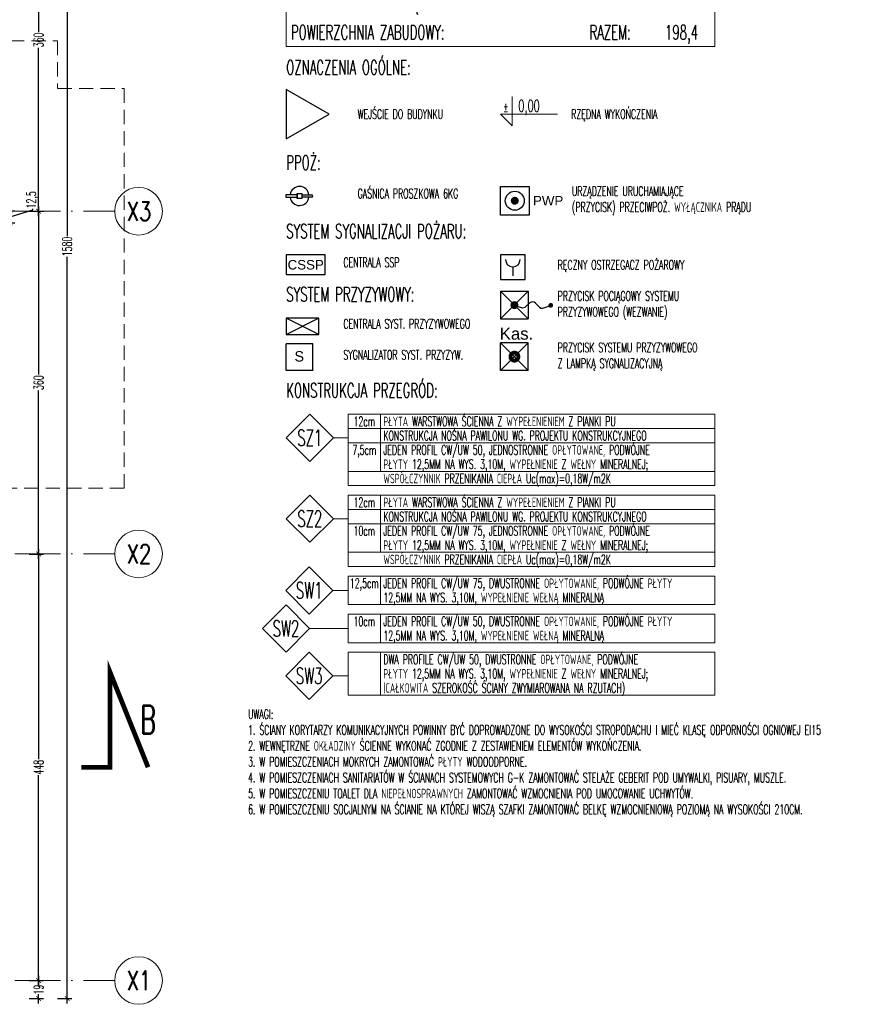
# Model space of a CAD drawing. Header units: millimetres. Extents: x -2074 to 12588, y -3630 to 101167.
# Tile 188 of 256: x 3388 to 4286, y 524 to 1558. Entities that reach past the tile are written whole.
import ezdxf
from ezdxf.enums import TextEntityAlignment as Align

# ---------------------------------------------------------------- set-up
doc = ezdxf.new("R2010")
doc.units = ezdxf.units.MM
for name, pattern in [('02 ST--2001-80$0$DASHED', [0.75, 0.5, -0.25]), ('ACAD_ISO10W100', [18, 12, -3, 0, -3]), ('CONTINOUS', [0])]:
    doc.linetypes.add(name, pattern=pattern)
for name, color, linetype, lineweight in [('SelinAr__ELEWACJA_mała arch', 1, 'Continuous', 20), ('SelinAr_BUD_opisy', 7, 'Continuous', 20), ('SelinAr_BUD_opisy pomieszczeń', 7, 'Continuous', 20), ('SelinAr_BUD_opisy ścian', 7, 'Continuous', 20), ('SelinAr_BUD_osie', 8, 'ACAD_ISO10W100', 18), ('SelinAr_BUD_posadzka', 7, 'Continuous', 20), ('SelinAr_BUD_wymiary', 7, 'Continuous', 18), ('SelinAr_BUD_ściany', 7, 'Continuous', 25), ('SelinAr_IE_ssp', 190, 'Continuous', 25), ('SelinAr_IE_system przyzywowy', 82, 'Continuous', 25), ('SelinAr_WYP_ppoż', 1, 'Continuous', 25)]:
    doc.layers.add(name, color=color, linetype=linetype, lineweight=lineweight)
doc.styles.add('A-SIMPLEX-F07', font='simplex.shx', dxfattribs={"width": 0.7})
doc.styles.add('Arch-Dim', font='romans.shx', dxfattribs={"width": 0.75})
doc.styles.add('ARIAL', font='arial.ttf')
doc.styles.add('R25', font='romans.shx', dxfattribs={"width": 0.7, "height": 2.5})
doc.styles.get("Standard").update_dxf_attribs({"font": 'arial.ttf'})
doc.styles.add('style1', font='romans.shx', dxfattribs={"width": 0.6})
doc.dimstyles.new('ISO-25 Ania', dxfattribs={"dimtxt": 10, "dimasz": 5, "dimexe": 5, "dimexo": 0.625, "dimtad": 0, "dimrnd": 0.01, "dimtxsty": 'style1', "dimblk": 'ARCHTICK', "dimcen": 5, "dimdle": 5, "dimadec": 0, "dimazin": 0, "dimtfac": 1, "dimtmove": 0, "dimatfit": 3, "dimldrblk": 'ARCHTICK', "dimfxl": 0, "dimarcsym": 0})

# ---------------------------------------------------------------- blocks, each defined once
blk = doc.blocks.new('*U304')
at = {"ltscale": 0.5}
for p, q in [((0, -60), (450, -60)), ((0, -120), (450, -120))]:
    blk.add_line(p, q, dxfattribs=at)
for points in [[(0, -120), (0, 0)], [(450, -120), (450, 0)]]:
    blk.add_lwpolyline(points)
at = {"ltscale": 0.2, "style": 'style1', "width": 0.6}
for s, p in [('POWIERZCHNIA NETTO BUDYNKU:', (5, -15)), ('(pow.użytkowa+pow.ruchu+pow.usługowa)', (5, -45)), ('POWIERZCHNIA WEWNĘTRZNA:', (5, -75)), ('POWIERZCHNIA ZABUDOWY:', (5, -105))]:
    blk.add_text(s, height=15, dxfattribs=at).set_placement(p, align=Align.MIDDLE_LEFT)
for p in [(340, -45), (340, -75), (340, -105)]:
    blk.add_text('RAZEM:', height=15, dxfattribs=at).set_placement(p, align=Align.MIDDLE_CENTER)
blk = doc.blocks.new('kota')
for p, q in [((0, 61.7), (0, 0)), ((-24.8, 24.8), (95.2, 24.8)), ((0, 0), (-24.8, 24.8))]:
    blk.add_line(p, q)
at = {"style": 'A-SIMPLEX-F07', "width": 0.7, "flags": 4}
for tag, height, p in [('+', 20, (-19.1, 57.2)), ('0.00', 25, (12.7, 59.2))]:
    blk.add_attdef(tag, text='', height=height, dxfattribs=at).set_placement(p, align=Align.TOP_LEFT)
blk = doc.blocks.new('FEH2001 - SYGNALIZATOR')
for p, q in [((274699.35, 11681.25), (274683.92, 11681.25)), ((274683.92, 11665.82), (274683.92, 11681.25)), ((274699.35, 11665.82), (274699.35, 11681.25)), ((274699.35, 11665.82), (274683.92, 11665.82))]:
    blk.add_line(p, q)
at = {"style": 'ARIAL'}
blk.add_text('S', height=6, dxfattribs=at).set_placement((274688.65, 11671.03))
at = {"flags": 1}
for tag, p in [('NAZWA', (274700.71, 11679.39)), ('PRĄD', (274700.93, 11676.51)), ('KOMUNIKAT', (274701.19, 11673.68))]:
    blk.add_attdef(tag, p, '', height=1.5, dxfattribs=at)
blk = doc.blocks.new('SYGNALIZATOR')
at = {"ltscale": 0.2}
blk.add_blockref('FEH2001 - SYGNALIZATOR', (-274683.92, -11681.25), dxfattribs=at)
at = {"flags": 1}
for tag, p in [('NAZWA', (17.36, -2.57)), ('NAPIĘCIEROBOCZE', (17.11, -7.96)), ('POBÓRPRĄDU', (17.14, -11.09)), ('KOMUNIKAT', (17.17, -14.65))]:
    blk.add_attdef(tag, p, '', height=1.5, dxfattribs=at)
blk = doc.blocks.new('FAP 2001 - PRZYCISK Z LAMPK¥')
at = {"ltscale": 0.5}
for p, q in [((274699.49, 11527.24), (274684.06, 11511.8)), ((274699.49, 11511.8), (274684.06, 11527.24)), ((274699.49, 11527.24), (274684.06, 11527.24)), ((274684.06, 11511.8), (274684.06, 11527.24)), ((274699.49, 11511.8), (274699.49, 11527.24)), ((274699.49, 11511.8), (274684.06, 11511.8))]:
    blk.add_line(p, q, dxfattribs=at)
at = {"const_width": 4.39}
blk.add_lwpolyline([(274691.78, 11520.62, 1), (274691.78, 11518.42, 1)], format="xyb", close=True, dxfattribs=at)
blk = doc.blocks.new('PRZYCISK Z LAMPKĄ')
at = {"lineweight": 9, "ltscale": 0.2}
blk.add_blockref('FAP 2001 - PRZYCISK Z LAMPK¥', (-274684.06, -11527.24), dxfattribs=at)
for tag, p, height, flags in [('NAZWA', (17.14, -1.66), 1.5, 1), ('NAPIĘCIEROBOCZE', (17.18, -4.28), 1.5, 1), ('POBÓRPRĄDU', (17.36, -7.12), 1.5, 1), ('Funkcja', (17.05, -8.36), 1.8, 12), ('KOMUNIKAT', (17.14, -10.4), 1.5, 1)]:
    blk.add_attdef(tag, p, '', height=height, dxfattribs=dict(flags=flags))
blk = doc.blocks.new('FAP3002 - W£¥CZNIK POCI¥GOWY')
at = {"ltscale": 0.5}
for p, q in [((274684.14, 11544.22), (274684.14, 11528.79)), ((274684.14, 11544.22), (274699.57, 11544.22)), ((274684.14, 11528.79), (274699.57, 11544.22)), ((274684.14, 11544.22), (274699.57, 11528.79)), ((274699.57, 11544.22), (274699.57, 11528.79)), ((274691.85, 11536.51), (274695.65, 11535.13)), ((274698.37, 11535.97), (274700.48, 11537.75)), ((274703.67, 11537.64), (274705.34, 11536)), ((274708.29, 11534.9), (274712.05, 11536.36)), ((274684.14, 11528.79), (274699.57, 11528.79))]:
    blk.add_line(p, q, dxfattribs=at)
for points, const_width in [([(274691.85, 11535.41, 1), (274691.85, 11537.6, 1)], 2.2), ([(274712.05, 11535.71, 1), (274712.05, 11537.02, 1)], 1.31)]:
    blk.add_lwpolyline(points, format="xyb", close=True, dxfattribs=dict(const_width=const_width))
for centre, start, end in [((274696.46, 11537.35), 250.0631, 324.1861), ((274702.01, 11535.95), 45.5514, 130.269), ((274707.43, 11537.1), 207.738, 291.3291)]:
    blk.add_arc(centre, 2.36, start, end, dxfattribs=at)
blk = doc.blocks.new('WYŁĄCZNIK POCIĄGOWY')
at = {"lineweight": 9, "ltscale": 0.2}
blk.add_blockref('FAP3002 - W£¥CZNIK POCI¥GOWY', (-274684.14, -11544.22), dxfattribs=at)
at = {"flags": 1}
for tag, p in [('NAZWA', (31.86, -1.68)), ('KOMUNIKAT', (32.02, -12.19))]:
    blk.add_attdef(tag, p, '', height=1.5, dxfattribs=at)
blk = doc.blocks.new('EQWEQW')
at = {"layer": 'SelinAr_BUD_opisy ścian', "ltscale": 5}
blk.add_lwpolyline([(14219.3, 15.2), (14244, 40), (14219.3, 64.7), (14194.5, 40)], close=True, dxfattribs=at)
blk = doc.blocks.new('FSDFSD')
at = {"layer": 'SelinAr_BUD_opisy'}
blk.add_blockref('EQWEQW', (-4231.6, 110643.6), dxfattribs=at)
at = {"layer": 'SelinAr_BUD_opisy ścian', "ltscale": 0.2, "style": 'style1', "width": 0.6}
blk.add_text('SW1', height=17, dxfattribs=at).set_placement((9987.6, 110683.6), align=Align.MIDDLE_CENTER)
blk = doc.blocks.new('ERRWERWE')
at = {"layer": 'SelinAr_BUD_opisy'}
blk.add_blockref('EQWEQW', (-10400.9, 400.2), dxfattribs=at)
at = {"layer": 'SelinAr_BUD_opisy ścian', "ltscale": 0.2, "style": 'style1', "width": 0.6}
blk.add_text('SW2', height=17, dxfattribs=at).set_placement((3818.3, 440.2), align=Align.MIDDLE_CENTER)
blk = doc.blocks.new('ROP')
blk.add_line((21.5, 22.2), (21.5, 6.5))
blk.add_lwpolyline([(43, 43), (0, 43), (0, 0), (43, 0)], close=True)
blk.add_arc((21.5, 35.1), 12.9, 180, 0)
at = {"style": 'R25', "width": 0.7, "flags": 4}
blk.add_attdef('11', (-5.6, 51, -39.5), '', height=25, dxfattribs=at)
blk = doc.blocks.new('eweqweqw')
for p, q in [((19404, -26153.6), (19415.5, -26153.6)), ((19404, -26156.6), (19404, -26153.6)), ((19415.5, -26152.6), (19420.5, -26152.6)), ((19415.5, -26157.6), (19415.5, -26152.6)), ((19415.5, -26153.6), (19415.5, -26156.6)), ((19420.5, -26152.6), (19420.5, -26157.6)), ((19420.5, -26153.9), (19430.8, -26153.9)), ((19415.5, -26156.6), (19404, -26156.6)), ((19420.5, -26157.6), (19415.5, -26157.6)), ((19430.8, -26156.3), (19420.5, -26156.3))]:
    blk.add_line(p, q)
for centre, radius, start, end in [((19418, -26155.1), 10, 6.8921, 171.3731), ((19430.8, -26155.1), 1.2, 270, 90), ((19418, -26155.1), 10, 188.6269, 353.1079)]:
    blk.add_arc(centre, radius, start, end)
blk = doc.blocks.new('*U624')
at = {"ltscale": 4}
blk.add_line((-50, 0), (1785.4, 0), dxfattribs=at)
at = {"linetype": 'CONTINOUS'}
blk.add_circle((1810.4, 0), 25, dxfattribs=at)
at = {"linetype": 'ByBlock', "style": 'Arch-Dim', "width": 0.75}
blk.add_text('X3', height=20, dxfattribs=at).set_placement((1810.8, 0), align=Align.MIDDLE)
blk = doc.blocks.new('*U622')
at = {"ltscale": 4}
blk.add_line((-50, 0), (1785.4, 0), dxfattribs=at)
at = {"linetype": 'CONTINOUS'}
blk.add_circle((1810.4, 0), 25, dxfattribs=at)
at = {"linetype": 'ByBlock', "style": 'Arch-Dim', "width": 0.75}
blk.add_text('X1', height=20, dxfattribs=at).set_placement((1810.7, 0), align=Align.MIDDLE)
blk = doc.blocks.new('*U623')
at = {"ltscale": 4}
blk.add_line((-50, 0), (1785.4, 0), dxfattribs=at)
at = {"linetype": 'CONTINOUS'}
blk.add_circle((1810.4, 0), 25, dxfattribs=at)
at = {"linetype": 'ByBlock', "style": 'Arch-Dim', "width": 0.75}
blk.add_text('X2', height=20, dxfattribs=at).set_placement((1810.8, 0), align=Align.MIDDLE)
blk = doc.blocks.new('_ArchTick')
at = {"color": 0, "linetype": 'ByBlock', "const_width": 0.15}
blk.add_lwpolyline([(-0.5, -0.5), (0.5, 0.5)], dxfattribs=at)
blk = doc.blocks.new('*D678')
at = {"layer": 'Defpoints', "color": 0}
for p in [(3157.2, 1357.2), (3197.4, 1344.7), (3377.4, 1344.7)]:
    blk.add_point(p, dxfattribs=at)
at = {"layer": 'SelinAr_BUD_wymiary', "color": 0, "lineweight": -2}
for p, q in [((3367.4, 1357.2), (3382.4, 1357.2)), ((3377.4, 1362.2), (3377.4, 1339.7)), ((3377.4, 1351), (3401.2, 1358.1)), ((3401.2, 1358.1), (3401.2, 1359.4)), ((3367.4, 1344.7), (3382.4, 1344.7))]:
    blk.add_line(p, q, dxfattribs=at)
at = {"layer": 'SelinAr_BUD_wymiary', "color": 0, "lineweight": -2, "xscale": 5, "yscale": 5, "zscale": 5}
for p, rotation in [((3377.4, 1357.2), 90), ((3377.4, 1344.7), 270)]:
    blk.add_blockref('_ArchTick', p, dxfattribs=dict(at, rotation=rotation))
at = {"layer": 'SelinAr_BUD_wymiary', "color": 0, "insert": (3401.2, 1368.7), "char_height": 10, "attachment_point": 5, "rotation": 90, "style": 'style1'}
blk.add_mtext('12,5', dxfattribs=at)
blk = doc.blocks.new('*D700')
at = {"layer": 'Defpoints', "color": 0}
for p in [(3197.4, 1716.7), (3197.4, 1356.7), (3407.4, 1356.7)]:
    blk.add_point(p, dxfattribs=at)
at = {"layer": 'SelinAr_BUD_wymiary', "color": 0, "lineweight": -2}
for p, q in [((3407.4, 1721.7), (3407.4, 1545.1)), ((3397.4, 1716.7), (3412.4, 1716.7)), ((3407.4, 1351.7), (3407.4, 1528.4)), ((3397.4, 1356.7), (3412.4, 1356.7))]:
    blk.add_line(p, q, dxfattribs=at)
at = {"layer": 'SelinAr_BUD_wymiary', "color": 0, "lineweight": -2, "xscale": 5, "yscale": 5, "zscale": 5}
for p, rotation in [((3407.4, 1716.7), 90), ((3407.4, 1356.7), 270)]:
    blk.add_blockref('_ArchTick', p, dxfattribs=dict(at, rotation=rotation))
at = {"layer": 'SelinAr_BUD_wymiary', "color": 0, "insert": (3407.4, 1536.7), "char_height": 10, "attachment_point": 5, "rotation": 90, "style": 'style1'}
blk.add_mtext('360', dxfattribs=at)
blk = doc.blocks.new('*D701')
at = {"layer": 'Defpoints', "color": 0}
for p in [(3197.4, 1356.7), (3197.4, 996.7), (3407.4, 996.7)]:
    blk.add_point(p, dxfattribs=at)
at = {"layer": 'SelinAr_BUD_wymiary', "color": 0, "lineweight": -2}
for p, q in [((3397.4, 1356.7), (3412.4, 1356.7)), ((3407.4, 1361.7), (3407.4, 1185.1)), ((3407.4, 991.7), (3407.4, 1168.4)), ((3397.4, 996.7), (3412.4, 996.7))]:
    blk.add_line(p, q, dxfattribs=at)
at = {"layer": 'SelinAr_BUD_wymiary', "color": 0, "lineweight": -2, "xscale": 5, "yscale": 5, "zscale": 5}
for p, rotation in [((3407.4, 1356.7), 90), ((3407.4, 996.7), 270)]:
    blk.add_blockref('_ArchTick', p, dxfattribs=dict(at, rotation=rotation))
at = {"layer": 'SelinAr_BUD_wymiary', "color": 0, "insert": (3407.4, 1176.7), "char_height": 10, "attachment_point": 5, "rotation": 90, "style": 'style1'}
blk.add_mtext('360', dxfattribs=at)
blk = doc.blocks.new('*D702')
at = {"layer": 'Defpoints', "color": 0}
for p in [(3197.4, 996.7), (3187.9, 548.7), (3407.4, 548.7)]:
    blk.add_point(p, dxfattribs=at)
at = {"layer": 'SelinAr_BUD_wymiary', "color": 0, "lineweight": -2}
for p, q in [((3397.4, 996.7), (3412.4, 996.7)), ((3407.4, 1001.7), (3407.4, 781.1)), ((3407.4, 543.7), (3407.4, 764.4)), ((3397.4, 548.7), (3412.4, 548.7))]:
    blk.add_line(p, q, dxfattribs=at)
at = {"layer": 'SelinAr_BUD_wymiary', "color": 0, "lineweight": -2, "xscale": 5, "yscale": 5, "zscale": 5}
for p, rotation in [((3407.4, 996.7), 90), ((3407.4, 548.7), 270)]:
    blk.add_blockref('_ArchTick', p, dxfattribs=dict(at, rotation=rotation))
at = {"layer": 'SelinAr_BUD_wymiary', "color": 0, "insert": (3407.4, 772.7), "char_height": 10, "attachment_point": 5, "rotation": 90, "style": 'style1'}
blk.add_mtext('448', dxfattribs=at)
blk = doc.blocks.new('*D703')
at = {"layer": 'Defpoints', "color": 0}
for p in [(3187.9, 548.7), (3197.4, 529.7), (3407.4, 529.7)]:
    blk.add_point(p, dxfattribs=at)
at = {"layer": 'SelinAr_BUD_wymiary', "color": 0, "lineweight": -2}
for p, q in [((3397.4, 548.7), (3412.4, 548.7)), ((3407.4, 553.7), (3407.4, 544.2)), ((3397.4, 529.7), (3412.4, 529.7)), ((3407.4, 524.7), (3407.4, 534.3))]:
    blk.add_line(p, q, dxfattribs=at)
at = {"layer": 'SelinAr_BUD_wymiary', "color": 0, "lineweight": -2, "xscale": 5, "yscale": 5, "zscale": 5}
for p, rotation in [((3407.4, 548.7), 90), ((3407.4, 529.7), 270)]:
    blk.add_blockref('_ArchTick', p, dxfattribs=dict(at, rotation=rotation))
at = {"layer": 'SelinAr_BUD_wymiary', "color": 0, "insert": (3407.4, 539.2), "char_height": 10, "attachment_point": 5, "rotation": 90, "style": 'style1'}
blk.add_mtext('19', dxfattribs=at)
blk = doc.blocks.new('*D718')
at = {"layer": 'Defpoints', "color": 0}
for p in [(3197.4, 2109.7), (3197.4, 529.7), (3437.4, 529.7)]:
    blk.add_point(p, dxfattribs=at)
at = {"layer": 'SelinAr_BUD_wymiary', "color": 0, "lineweight": -2}
for p, q in [((3437.4, 2114.7), (3437.4, 1330.5)), ((3427.4, 2109.7), (3442.4, 2109.7)), ((3437.4, 524.7), (3437.4, 1309)), ((3427.4, 529.7), (3442.4, 529.7))]:
    blk.add_line(p, q, dxfattribs=at)
at = {"layer": 'SelinAr_BUD_wymiary', "color": 0, "lineweight": -2, "xscale": 5, "yscale": 5, "zscale": 5}
for p, rotation in [((3437.4, 2109.7), 90), ((3437.4, 529.7), 270)]:
    blk.add_blockref('_ArchTick', p, dxfattribs=dict(at, rotation=rotation))
at = {"layer": 'SelinAr_BUD_wymiary', "color": 0, "insert": (3437.4, 1319.7), "char_height": 10, "attachment_point": 5, "rotation": 90, "style": 'style1'}
blk.add_mtext('1580', dxfattribs=at)
blk = doc.blocks.new('EQWEQ')
at = {"layer": 'SelinAr_BUD_opisy'}
blk.add_blockref('EQWEQW', (-4231.6, 110868.6), dxfattribs=at)
at = {"layer": 'SelinAr_BUD_opisy ścian', "ltscale": 0.2, "style": 'style1', "width": 0.6}
blk.add_text('SW3', height=17, dxfattribs=at).set_placement((9987.6, 110908.6), align=Align.MIDDLE_CENTER)
blk = doc.blocks.new('*D940')
at = {"layer": 'Defpoints', "color": 0}
for p in [(3267.4, 1535.7), (3287.4, 1065.7), (3497.4, 1065.7)]:
    blk.add_point(p, dxfattribs=at)
at = {"layer": 'SelinAr_BUD_posadzka', "color": 0, "lineweight": -2}
for p, q in [((3277.4, 1535.7), (3292.4, 1535.7)), ((3287.4, 1540.7), (3287.4, 1309.1)), ((3287.4, 1060.7), (3287.4, 1292.4)), ((3297.4, 1065.7), (3282.4, 1065.7))]:
    blk.add_line(p, q, dxfattribs=at)
at = {"layer": 'SelinAr_BUD_posadzka', "color": 0, "lineweight": -2, "xscale": 5, "yscale": 5, "zscale": 5}
for p, rotation in [((3287.4, 1535.7), 90), ((3287.4, 1065.7), 270)]:
    blk.add_blockref('_ArchTick', p, dxfattribs=dict(at, rotation=rotation))
at = {"layer": 'SelinAr_BUD_posadzka', "color": 0, "insert": (3287.4, 1300.7), "char_height": 10, "attachment_point": 5, "rotation": 90, "style": 'style1'}
blk.add_mtext('470', dxfattribs=at)
blk = doc.blocks.new('REWRWERWRW')
at = {"layer": 'SelinAr_BUD_opisy ścian', "color": 6}
blk.add_blockref('EQWEQW', (-10527.1, 1078.8), dxfattribs=at)
at = {"layer": 'SelinAr_BUD_opisy ścian', "ltscale": 0.2, "style": 'style1', "width": 0.6}
blk.add_text('SZ1', height=17, dxfattribs=at).set_placement((3692.1, 1118.8), align=Align.MIDDLE_CENTER)
blk = doc.blocks.new('TRETERTE')
at = {"layer": 'SelinAr_BUD_opisy ścian', "color": 6}
blk.add_blockref('EQWEQW', (-10527.1, 1008.8), dxfattribs=at)
at = {"layer": 'SelinAr_BUD_opisy ścian', "ltscale": 0.2, "style": 'style1', "width": 0.6}
blk.add_text('SZ2', height=17, dxfattribs=at).set_placement((3692.1, 1048.8), align=Align.MIDDLE_CENTER)

msp = doc.modelspace()

# ---------------------------------------------------------------- hatches: boundary and pattern name
at = {"layer": 'SelinAr_WYP_ppoż'}
msp.add_hatch(color=256, dxfattribs=at).paths.add_polyline_path([(3907.331, 1371.972, 1), (3907.331, 1363.539, 1)])

# ---------------------------------------------------------------- linework, layer by layer
at = {"layer": 'SelinAr__ELEWACJA_mała arch', "linetype": '02 ST--2001-80$0$DASHED', "ltscale": 30}
msp.add_lwpolyline([(3197.359, 1535.739), (3427.359, 1535.739), (3427.359, 1485.739), (3497.359, 1485.739), (3497.359, 1065.739), (3197.357, 1065.739)], dxfattribs=at)
at = {"layer": 'SelinAr_BUD_opisy', "ltscale": 5}
for p, q in [((3732.372, 1143.505), (3732.372, 1083.505)), ((3732.372, 1143.505), (4117.372, 1143.505)), ((3766.372, 1143.505), (3766.372, 1083.505)), ((4117.372, 1143.505), (4117.372, 1083.505)), ((3732.372, 1128.505), (4117.372, 1128.505)), ((3732.372, 1113.505), (4117.372, 1113.505)), ((3732.372, 1083.505), (4117.372, 1083.505)), ((3732.372, 1058.505), (3732.372, 998.505)), ((3732.372, 1058.505), (4117.372, 1058.505)), ((3766.372, 1058.505), (3766.372, 998.505)), ((4117.372, 1058.505), (4117.372, 998.505)), ((3732.372, 1043.505), (4117.372, 1043.505)), ((3732.372, 1028.505), (4117.372, 1028.505)), ((3732.372, 998.505), (4117.372, 998.505)), ((3732.372, 973.505), (4117.372, 973.505)), ((3732.372, 973.505), (3732.372, 943.505)), ((3766.372, 973.505), (3766.372, 943.505)), ((4117.372, 973.505), (4117.372, 943.505)), ((3732.372, 943.505), (4117.372, 943.505)), ((3732.372, 933.505), (4117.372, 933.505)), ((3732.372, 933.505), (3732.372, 903.505)), ((3766.372, 933.505), (3766.372, 903.505)), ((4117.372, 933.505), (4117.372, 903.505)), ((3732.372, 903.505), (4117.372, 903.505)), ((3732.372, 893.505), (3732.372, 848.505)), ((3732.372, 893.505), (4117.372, 893.505)), ((3766.372, 893.505), (3766.372, 848.505)), ((4117.372, 893.505), (4117.372, 848.505)), ((3732.372, 848.505), (4117.372, 848.505))]:
    msp.add_line(p, q, dxfattribs=at)
at = {"layer": 'SelinAr_BUD_opisy'}
for p, q in [((3716.869, 1118.756), (3732.372, 1118.756)), ((3716.869, 1033.756), (3732.372, 1033.756)), ((3716.297, 958.505), (3732.372, 958.505)), ((3691.869, 918.505), (3732.372, 918.505)), ((3716.297, 868.756), (3732.372, 868.756))]:
    msp.add_line(p, q, dxfattribs=at)
at = {"layer": 'SelinAr_BUD_opisy', "ltscale": 5}
for points in [[(3732.372, 1083.505), (3732.372, 1068.505), (4117.372, 1068.505), (4117.372, 1083.505)], [(3732.372, 998.505), (3732.372, 983.505), (4117.372, 983.505), (4117.372, 998.505)]]:
    msp.add_lwpolyline(points, dxfattribs=at)
at = {"layer": 'SelinAr_BUD_opisy', "lineweight": 40, "ltscale": 20, "const_width": 5}
msp.add_lwpolyline([(3522.357, 772.741), (3482.357, 872.741), (3482.357, 772.741), (3452.357, 772.741)], dxfattribs=at)
at = {"layer": 'SelinAr_BUD_ściany'}
msp.add_lwpolyline([(3667.357, 1484.741), (3667.357, 1432.78), (3712.357, 1458.76)], close=True, dxfattribs=at)
at = {"layer": 'SelinAr_IE_ssp'}
msp.add_lwpolyline([(3667.372, 1310.78), (3667.372, 1290.3), (3708.332, 1290.3), (3708.332, 1310.78)], close=True, dxfattribs=at)
at = {"layer": 'SelinAr_IE_system przyzywowy', "linetype": 'CONTINOUS'}
msp.add_lwpolyline([(3667.372, 1227.432), (3701.762, 1227.432), (3701.762, 1244.5), (3667.372, 1244.5)], close=True, dxfattribs=at)
for points in [[(3667.372, 1227.432), (3701.122, 1244.5)], [(3701.762, 1227.432), (3667.372, 1244.5)]]:
    msp.add_lwpolyline(points, dxfattribs=at)
at = {"layer": 'SelinAr_WYP_ppoż'}
msp.add_lwpolyline([(3892.357, 1382.78), (3922.357, 1382.78), (3922.357, 1352.78), (3892.357, 1352.78)], close=True, dxfattribs=at)
msp.add_circle((3907.357, 1367.78), 9.957, dxfattribs=at)

# ---------------------------------------------------------------- block references
at = {"layer": 'SelinAr_BUD_opisy pomieszczeń', "color": 1}
msp.add_blockref('*U304', (3667.357, 1649.741), dxfattribs=at)
at = {"layer": 'SelinAr_BUD_opisy ścian'}
for name, p in [('REWRWERWRW', (0, 0)), ('TRETERTE', (0, -15)), ('FSDFSD', (-6296.078, -109725.111)), ('ERRWERWE', (-151.208, 478.318)), ('EQWEQ', (-6296.078, -110039.859))]:
    msp.add_blockref(name, p, dxfattribs=at)
at = {"layer": 'SelinAr_BUD_osie'}
for name, p in [('*U624', (1701.955, 1356.741)), ('*U623', (1701.955, 996.741)), ('*U622', (1701.957, 548.741))]:
    msp.add_blockref(name, p, dxfattribs=at)
at = {"layer": 'SelinAr_BUD_wymiary'}
ref = msp.add_blockref('kota', (3904.755, 1446.362), dxfattribs=dict(at, xscale=0.5, yscale=0.5, zscale=0.5))
ref.add_attrib('0.00', '0,00', dxfattribs={"layer": '0', "height": 12.5, "style": 'style1', "width": 0.6}).set_placement((3911.104, 1473.82), align=Align.TOP_LEFT)
ref.add_attrib('+', '%%P', dxfattribs={"layer": '0', "height": 10, "style": 'style1', "width": 0.6}).set_placement((3895.199, 1471.062), align=Align.TOP_LEFT)
at = {"layer": 'SelinAr_IE_ssp', "xscale": 0.6000000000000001, "yscale": 0.6000000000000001, "zscale": 0.6000000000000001}
msp.add_blockref('ROP', (3892.384, 1284.98), dxfattribs=at)
at = {"layer": 'SelinAr_IE_system przyzywowy'}
for name, p, xscale, yscale, zscale in [('WYŁĄCZNIK POCIĄGOWY', (3892.384, 1272.714), 1.888284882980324, 1.888284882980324, 1.888284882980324), ('SYGNALIZATOR', (3667.372, 1217.432), 1.814363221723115, 1.814363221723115, 1.814363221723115)]:
    msp.add_blockref(name, p, dxfattribs=dict(at, xscale=xscale, yscale=yscale, zscale=zscale))
ref = msp.add_blockref('PRZYCISK Z LAMPKĄ', (3892.384, 1218.573), dxfattribs=dict(at, xscale=1.888284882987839, yscale=1.888284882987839, zscale=1.888284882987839))
ref.add_attrib('Funkcja', 'Kas.', (3891.528, 1221.834), dxfattribs={"layer": '0', "height": 12.6, "flags": 12})
at = {"layer": 'SelinAr_WYP_ppoż'}
msp.add_blockref('eweqweqw', (-15736.653, 27527.875), dxfattribs=at)

# ---------------------------------------------------------------- texts
at = {"layer": 'SelinAr_BUD_opisy', "ltscale": 0.2, "style": 'style1', "width": 0.6}
for s, height, p in [('OZNACZENIA OGÓLNE:', 15, (3667.372, 1507.78)), ('WEJŚCIE DO BUDYNKU', 10, (3742.357, 1458.76)), ('RZĘDNA WYKOŃCZENIA', 10, (3966.63, 1458.76)), ('PPOŻ:', 15, (3667.372, 1407.78)), ('SYSTEM SYGNALIZACJI POŻARU:', 15, (3667.372, 1335.78)), ('SYSTEM PRZYZYWOWY:', 15, (3667.372, 1269.5)), ('KONSTRUKCJA PRZEGRÓD:', 15, (3667.372, 1168.505)), ('JEDEN PROFIL CW/UW 50, JEDNOSTRONNE OPŁYTOWANE, PODWÓJNE ', 10, (3769.372, 1106.005)), ('PŁYTY 12,5MM NA WYS. 3,10M, WYPEŁNIENIE Z WEŁNY MINERALNEJ;', 10, (3769.372, 1091.005)), ('JEDEN PROFIL CW/UW 75, JEDNOSTRONNE OPŁYTOWANE, PODWÓJNE ', 10, (3769.372, 1021.005)), ('PŁYTY 12,5MM NA WYS. 3,10M, WYPEŁNIENIE Z WEŁNY MINERALNEJ;', 10, (3769.372, 1006.005)), ('JEDEN PROFIL CW/UW 75, DWUSTRONNE OPŁYTOWANIE, PODWÓJNE PŁYTY', 10, (3769.372, 966.005)), ('12,5MM NA WYS. 3,10M, WYPEŁNIENIE WEŁNĄ MINERALNĄ', 10, (3769.372, 951.005)), ('JEDEN PROFIL CW/UW 50, DWUSTRONNE OPŁYTOWANIE, PODWÓJNE PŁYTY', 10, (3769.372, 926.005)), ('12,5MM NA WYS. 3,10M, WYPEŁNIENIE WEŁNĄ MINERALNĄ', 10, (3769.372, 911.005)), ('DWA PROFILE CW/UW 50, DWUSTRONNE OPŁYTOWANE, PODWÓJNE ', 10, (3769.372, 886.005)), ('PŁYTY 12,5MM NA WYS. 3,10M, WYPEŁNIENIE Z WEŁNY MINERALNEJ;', 10, (3769.372, 871.005)), ('(CAŁKOWITA SZEROKOŚĆ ŚCIANY ZWYMIAROWANA NA RZUTACH)  ', 10, (3769.372, 856.005))]:
    msp.add_text(s, height=height, dxfattribs=at).set_placement(p, align=Align.MIDDLE_LEFT)
at = {"layer": 'SelinAr_BUD_opisy', "ltscale": 5, "style": 'style1', "width": 0.6}
for s, p in [('12cm', (3749.372, 1136.005)), ('7,5cm', (3749.372, 1106.005)), ('12cm', (3749.372, 1051.005)), ('10cm', (3749.372, 1021.005))]:
    msp.add_text(s, height=10, dxfattribs=at).set_placement(p, align=Align.MIDDLE_CENTER)
for s, p in [('PŁYTA WARSTWOWA ŚCIENNA Z WYPEŁENIENIEM Z PIANKI PU', (3769.372, 1136.005)), ('KONSTRUKCJA NOŚNA PAWILONU WG. PROJEKTU KONSTRUKCYJNEGO', (3769.372, 1121.005)), ('WSPÓŁCZYNNIK PRZENIKANIA CIEPŁA Uc(max)=0,18W/m2K', (3769.372, 1076.005)), ('PŁYTA WARSTWOWA ŚCIENNA Z WYPEŁENIENIEM Z PIANKI PU', (3769.372, 1051.005)), ('KONSTRUKCJA NOŚNA PAWILONU WG. PROJEKTU KONSTRUKCYJNEGO', (3769.372, 1036.005)), ('WSPÓŁCZYNNIK PRZENIKANIA CIEPŁA Uc(max)=0,18W/m2K', (3769.372, 991.005))]:
    msp.add_text(s, height=10, dxfattribs=at).set_placement(p, align=Align.MIDDLE_LEFT)
at = {"layer": 'SelinAr_BUD_opisy', "ltscale": 0.2, "style": 'style1', "width": 0.6}
for s, p in [('12,5cm', (3749.372, 966.005)), ('10cm', (3749.372, 926.005))]:
    msp.add_text(s, height=10, dxfattribs=at).set_placement(p, align=Align.MIDDLE_CENTER)
at = {"layer": 'SelinAr_BUD_opisy', "ltscale": 0.5, "char_height": 10, "attachment_point": 1, "style": 'style1'}
for s, heights, insert in [('GAŚNICA PROSZKOWA 6KG', [0], (3742.357, 1380.28)), ('URZĄDZENIE URUCHAMIAJĄCE \\P(PRZYCISK) PRZECIWPOŻ. WYŁĄCZNIKA PRĄDU', [0], (3967.357, 1382.78)), ('CENTRALA SSP', [0], (3727.372, 1308.04)), ('RĘCZNY OSTRZEGACZ POŻAROWY', [0], (3952.384, 1305.38)), ('PRZYCISK POCIĄGOWY SYSTEMU \\PPRZYZYWOWEGO (WEZWANIE)', [0], (3952.384, 1272.714)), ('CENTRALA SYST. PRZYZYWOWEGO', [0], (3727.372, 1243.466)), ('SYGNALIZATOR SYST. PRZYZYW.', [0], (3727.372, 1210.932)), ('PRZYCISK SYSTEMU PRZYZYWOWEGO\\PZ LAMPKĄ SYGNALIZACYJNĄ ', [31.905], (3952.384, 1218.573))]:
    msp.add_mtext_dynamic_manual_height_columns(s, width=450.67898, gutter_width=12.5, heights=heights, dxfattribs=dict(at, insert=insert))
at = {"layer": 'SelinAr_BUD_opisy', "lineweight": 50, "ltscale": 20, "insert": (3522.357, 822.741), "char_height": 30, "width": 40.99441, "attachment_point": 5, "style": 'style1'}
msp.add_mtext('B', dxfattribs=at)
at = {"layer": 'SelinAr_BUD_opisy', "ltscale": 0.5, "insert": (3627.372, 833.505), "char_height": 10, "width": 576.87027, "attachment_point": 1, "style": 'style1'}
msp.add_mtext('UWAGI:\\P1. ŚCIANY KORYTARZY KOMUNIKACYJNYCH POWINNY BYĆ DOPROWADZONE DO WYSOKOŚCI STROPODACHU I MIEĆ KLASĘ ODPORNOŚCI OGNIOWEJ EI15\\P2. WEWNĘTRZNE OKŁADZINY ŚCIENNE WYKONAĆ ZGODNIE Z ZESTAWIENIEM ELEMENTÓW WYKOŃCZENIA.\\P3. W POMIESZCZENIACH MOKRYCH ZAMONTOWAĆ PŁYTY WODOODPORNE.\\P4. W POMIESZCZENIACH SANITARIATÓW W ŚCIANACH SYSTEMOWYCH G-K ZAMONTOWAĆ STELAŻE GEBERIT POD UMYWALKI, PISUARY, MUSZLE.\\P5. W POMIESZCZENIU TOALET DLA NIEPEŁNOSPRAWNYCH ZAMONTOWAĆ WZMOCNIENIA POD UMOCOWANIE UCHWYTÓW.\\P6. W POMIESZCZENIU SOCJALNYM NA ŚCIANIE NA KTÓREJ WISZĄ SZAFKI ZAMONTOWAĆ BELKĘ WZMOCNIENIOWĄ POZIOMĄ NA WYSOKOŚCI 210CM.', dxfattribs=at)
at = {"layer": 'SelinAr_BUD_opisy pomieszczeń', "linetype": 'Continuous', "ltscale": 0.2, "style": 'style1', "width": 0.6}
msp.add_text('198,4', height=15, dxfattribs=at).set_placement((4082.357, 1544.741), align=Align.MIDDLE_CENTER)
at = {"layer": 'SelinAr_IE_ssp', "style": 'ARIAL'}
msp.add_text('CSSP', height=10, dxfattribs=at).set_placement((3687.852, 1300.54), align=Align.MIDDLE_CENTER)
at = {"layer": 'SelinAr_WYP_ppoż', "style": 'ARIAL'}
msp.add_text('PWP', height=10, dxfattribs=at).set_placement((3942.357, 1367.78), align=Align.MIDDLE_CENTER)

# ---------------------------------------------------------------- dimensions: what is measured, and where the dimension line sits
at = {"layer": 'SelinAr_BUD_posadzka'}
dim = msp.add_linear_dim(base=(3287.359, 1065.739), p1=(3267.359, 1535.739), p2=(3497.359, 1065.739), angle=90, dimstyle='ISO-25 Ania', override={"dimtmove": 1, "dimfxl": 10, "dimarcsym": 2}, dxfattribs=at)
dim.commit()
dim.dimension.update_dxf_attribs({"geometry": '*D940', "text_midpoint": (3287.359, 1300.739)})
at = {"layer": 'SelinAr_BUD_wymiary'}
for base, p1, p2, override, picture, middle in [((3437.357, 529.741), (3197.357, 2109.741), (3197.357, 529.741), {"dimfxl": 10, "dimarcsym": 2}, '*D718', (3437.357, 1319.741)), ((3407.357, 1356.741), (3197.357, 1716.741), (3197.357, 1356.741), {"dimtmove": 1, "dimfxl": 10, "dimarcsym": 2}, '*D700', (3407.357, 1536.741)), ((3377.357, 1344.741), (3157.157, 1357.241), (3197.357, 1344.741), {"dimtmove": 1, "dimfxl": 10, "dimarcsym": 2}, '*D678', (3401.151, 1360.005)), ((3407.357, 996.741), (3197.357, 1356.741), (3197.357, 996.741), {"dimtmove": 1, "dimfxl": 10, "dimarcsym": 2}, '*D701', (3407.357, 1176.741)), ((3407.357, 548.741), (3197.357, 996.741), (3187.857, 548.741), {"dimtmove": 1, "dimfxl": 10, "dimarcsym": 2}, '*D702', (3407.357, 772.741)), ((3407.357, 529.741), (3187.857, 548.741), (3197.357, 529.741), {"dimtmove": 1, "dimfxl": 10, "dimarcsym": 2}, '*D703', (3407.357, 539.241))]:
    dim = msp.add_linear_dim(base=base, p1=p1, p2=p2, angle=90, dimstyle='ISO-25 Ania', override=override, dxfattribs=at)
    dim.commit()
    dim.dimension.update_dxf_attribs({"geometry": picture, "text_midpoint": middle})

doc.saveas('drawing.dxf')
